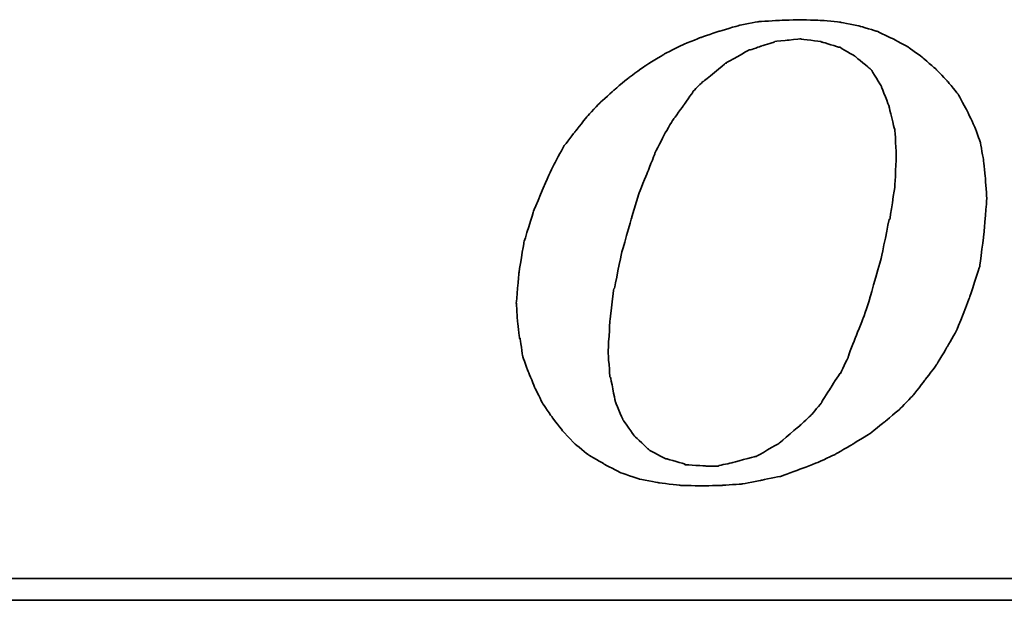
# Model space of a CAD drawing. Header units: millimetres. Extents: x 345 to 652, y 381 to 498.
# Tile 33 of 51: x 582.12 to 586.15, y 415.75 to 418.13. Entities that reach past the tile are written whole.
import ezdxf

# ---------------------------------------------------------------- set-up
doc = ezdxf.new("R2010")
doc.units = ezdxf.units.MM
doc.header["$LTSCALE"] = 0.15
doc.layers.add('DIM', color=4, linetype='CONTINUOUS')
doc.layers.add('layer 1', color=7, linetype='CONTINUOUS')

# ---------------------------------------------------------------- blocks, each defined once
blk = doc.blocks.new('TBI MOTION logo(完整正式版)')
at = {"layer": 'layer 1', "color": 22, "lineweight": 35}
for points, knots in [([(-11.34375, -6.98375), (-11.34375, -6.98375), (-10.91375, -7.43875), (-10.91375, -7.43875), (-10.91375, -7.43875), (-10.91375, -7.43875), (-10.38625, -7.87125), (-10.38625, -7.87125), (-10.38625, -7.87125), (-10.38625, -7.87125), (-9.81125, -8.20375), (-9.81125, -8.20375), (-9.81125, -8.20375), (-9.81125, -8.20375), (-9.21125, -8.51875), (-9.21125, -8.51875), (-9.21125, -8.51875), (-9.21125, -8.51875), (-8.51625, -8.75875), (-8.51625, -8.75875), (-8.51625, -8.75875), (-8.51625, -8.75875), (-7.77125, -8.90375), (-7.77125, -8.90375), (-7.77125, -8.90375), (-7.77125, -8.90375), (-6.97875, -8.99875), (-6.97875, -8.99875), (-6.97875, -8.99875), (-6.97875, -8.99875), (-6.14125, -9.02375), (-6.14125, -9.02375), (-6.14125, -9.02375), (-6.14125, -9.02375), (-5.37125, -8.99875), (-5.37125, -8.99875), (-5.37125, -8.99875), (-5.37125, -8.99875), (-4.65375, -8.94875), (-4.65375, -8.94875), (-4.65375, -8.94875), (-4.65375, -8.94875), (-3.93375, -8.80625), (-3.93375, -8.80625), (-3.93375, -8.80625), (-3.93375, -8.80625), (-3.21375, -8.66375), (-3.21375, -8.66375), (-3.21375, -8.66375), (-3.21375, -8.66375), (-2.49375, -8.39875), (-2.49375, -8.39875), (-2.49375, -8.39875), (-2.49375, -8.39875), (-1.79875, -8.13375), (-1.79875, -8.13375), (-1.79875, -8.13375), (-1.79875, -8.13375), (-1.17375, -7.84375), (-1.17375, -7.84375), (-1.17375, -7.84375), (-1.17375, -7.84375), (-0.52375, -7.46375), (-0.52375, -7.46375), (-0.52375, -7.46375), (-0.52375, -7.46375), (0.10124, -7.07875), (0.10124, -7.07875), (0.10124, -7.07875), (0.10124, -7.07875), (0.67625, -6.62375), (0.67625, -6.62375), (0.67625, -6.62375), (0.67625, -6.62375), (1.24874, -6.14375), (1.24874, -6.14375), (1.24874, -6.14375), (1.24874, -6.14375), (1.72874, -5.64125), (1.72874, -5.64125), (1.72874, -5.64125), (1.72874, -5.64125), (2.18624, -5.06375), (2.18624, -5.06375), (2.18624, -5.06375), (2.18624, -5.06375), (2.61625, -4.48874), (2.61625, -4.48874), (2.61625, -4.48874), (2.61625, -4.48874), (3.00125, -3.83874), (3.00125, -3.83874), (3.00125, -3.83874), (3.00125, -3.83874), (3.36124, -3.21374), (3.36124, -3.21374), (3.36124, -3.21374), (3.36124, -3.21374), (3.84374, -1.99125), (3.84374, -1.99125), (3.84374, -1.99125), (3.84374, -1.99125), (4.22625, -0.81875), (4.22625, -0.81875), (4.22625, -0.81875), (4.22625, -0.81875), (4.39125, 0.45624), (4.39125, 0.45624), (4.39125, 0.45624), (4.39125, 0.45624), (4.48874, 1.70124), (4.48874, 1.70124), (4.48874, 1.70124), (4.48874, 1.70124), (4.43874, 2.44625), (4.43874, 2.44625), (4.43874, 2.44625), (4.43874, 2.44625), (4.36874, 3.14125), (4.36874, 3.14125), (4.36874, 3.14125), (4.36874, 3.14125), (4.25125, 3.81125), (4.25125, 3.81125), (4.25125, 3.81125), (4.25125, 3.81125), (4.03124, 4.41125), (4.03124, 4.41125), (4.03124, 4.41125), (4.03124, 4.41125), (3.74374, 5.01125), (3.74374, 5.01125), (3.74374, 5.01125), (3.74374, 5.01125), (3.43124, 5.58875), (3.43124, 5.58875), (3.43124, 5.58875), (3.43124, 5.58875), (3.02625, 6.09125), (3.02625, 6.09125), (3.02625, 6.09125), (3.02625, 6.09125), (2.59374, 6.54875), (2.59374, 6.54875), (2.59374, 6.54875), (2.59374, 6.54875), (2.09124, 6.98125), (2.09124, 6.98125), (2.09124, 6.98125), (2.09124, 6.98125), (1.56124, 7.36625), (1.56124, 7.36625), (1.56124, 7.36625), (1.56124, 7.36625), (0.98624, 7.67625), (0.98624, 7.67625), (0.98624, 7.67625), (0.98624, 7.67625), (0.38624, 7.96375), (0.38624, 7.96375), (0.38624, 7.96375), (0.38624, 7.96375), (-0.25875, 8.15625), (-0.25875, 8.15625), (-0.25875, 8.15625), (-0.25875, 8.15625), (-0.98125, 8.30125), (-0.98125, 8.30125), (-0.98125, 8.30125), (-0.98125, 8.30125), (-1.70124, 8.37125), (-1.70124, 8.37125), (-1.70124, 8.37125), (-1.70124, 8.37125), (-2.49375, 8.39624), (-2.49375, 8.39624), (-2.49375, 8.39624), (-2.49375, 8.39624), (-3.28625, 8.37125), (-3.28625, 8.37125), (-3.28625, 8.37125), (-3.28625, 8.37125), (-4.05125, 8.32125), (-4.05125, 8.32125), (-4.05125, 8.32125), (-4.05125, 8.32125), (-4.77375, 8.18125), (-4.77375, 8.18125), (-4.77375, 8.18125), (-4.77375, 8.18125), (-5.51625, 7.96375), (-5.51625, 7.96375), (-5.51625, 7.96375), (-5.51625, 7.96375), (-6.21125, 7.72625), (-6.21125, 7.72625), (-6.21125, 7.72625), (-6.21125, 7.72625), (-6.92875, 7.43625), (-6.92875, 7.43625), (-6.92875, 7.43625), (-6.92875, 7.43625), (-7.57875, 7.10125), (-7.57875, 7.10125), (-7.57875, 7.10125), (-7.57875, 7.10125), (-8.24875, 6.69125), (-8.24875, 6.69125), (-8.24875, 6.69125), (-8.24875, 6.69125), (-8.84875, 6.26125), (-8.84875, 6.26125), (-8.84875, 6.26125), (-8.84875, 6.26125), (-9.42625, 5.78125), (-9.42625, 5.78125), (-9.42625, 5.78125), (-9.42625, 5.78125), (-9.95375, 5.30125), (-9.95375, 5.30125), (-9.95375, 5.30125), (-9.95375, 5.30125), (-10.43375, 4.79624), (-10.43375, 4.79624), (-10.43375, 4.79624), (-10.43375, 4.79624), (-10.88875, 4.22125), (-10.88875, 4.22125), (-10.88875, 4.22125), (-10.88875, 4.22125), (-11.29875, 3.69375), (-11.29875, 3.69375), (-11.29875, 3.69375), (-11.29875, 3.69375), (-11.63375, 3.09125), (-11.63375, 3.09125), (-11.63375, 3.09125), (-11.63375, 3.09125), (-11.91875, 2.49625), (-11.91875, 2.49625), (-11.91875, 2.49625), (-11.91875, 2.49625), (-12.44875, 1.24625), (-12.44875, 1.24625), (-12.44875, 1.24625), (-12.44875, 1.24625), (-12.80875, 0.06874), (-12.80875, 0.06874), (-12.80875, 0.06874), (-12.80875, 0.06874), (-12.99875, -1.07875), (-12.99875, -1.07875), (-12.99875, -1.07875), (-12.99875, -1.07875), (-13.09375, -2.18375), (-13.09375, -2.18375), (-13.09375, -2.18375), (-13.09375, -2.18375), (-13.04875, -2.85375), (-13.04875, -2.85375), (-13.04875, -2.85375), (-13.04875, -2.85375), (-12.97375, -3.50375), (-12.97375, -3.50375), (-12.97375, -3.50375), (-12.97375, -3.50375), (-12.95375, -3.50375), (-12.95375, -3.50375), (-12.95375, -3.50375), (-12.95375, -3.50375), (-12.85375, -4.17375), (-12.85375, -4.17375), (-12.85375, -4.17375), (-12.85375, -4.17375), (-12.63875, -4.77624), (-12.63875, -4.77624), (-12.63875, -4.77624), (-12.63875, -4.77624), (-12.39875, -5.35125), (-12.39875, -5.35125), (-12.39875, -5.35125), (-12.39875, -5.35125), (-12.11375, -5.92875), (-12.11375, -5.92875), (-12.11375, -5.92875), (-12.11375, -5.92875), (-11.75375, -6.45375), (-11.75375, -6.45375), (-11.75375, -6.45375), (-11.75375, -6.45375), (-11.34375, -6.98375), (-11.34375, -6.98375)], [0, 0, 0, 0, 0.01369863, 0.01369863, 0.01369863, 0.01369864, 0.02739726, 0.02739726, 0.02739726, 0.02739727, 0.04109589, 0.04109589, 0.04109589, 0.0410959, 0.05479452, 0.05479452, 0.05479452, 0.05479453, 0.06849315, 0.06849315, 0.06849315, 0.06849316, 0.08219178, 0.08219178, 0.08219178, 0.08219179, 0.09589041, 0.09589041, 0.09589041, 0.09589042, 0.10958904, 0.10958904, 0.10958904, 0.10958905, 0.12328767, 0.12328767, 0.12328767, 0.12328768, 0.1369863, 0.1369863, 0.1369863, 0.13698631, 0.15068493, 0.15068493, 0.15068493, 0.15068494, 0.16438356, 0.16438356, 0.16438356, 0.16438357, 0.17808219, 0.17808219, 0.17808219, 0.1780822, 0.19178082, 0.19178082, 0.19178082, 0.19178083, 0.20547945, 0.20547945, 0.20547945, 0.20547946, 0.21917808, 0.21917808, 0.21917808, 0.21917809, 0.23287671, 0.23287671, 0.23287671, 0.23287672, 0.24657534, 0.24657534, 0.24657534, 0.24657535, 0.26027397, 0.26027397, 0.26027397, 0.26027398, 0.2739726, 0.2739726, 0.2739726, 0.27397261, 0.28767123, 0.28767123, 0.28767123, 0.28767124, 0.30136986, 0.30136986, 0.30136986, 0.30136987, 0.31506849, 0.31506849, 0.31506849, 0.3150685, 0.32876712, 0.32876712, 0.32876712, 0.32876713, 0.34246575, 0.34246575, 0.34246575, 0.34246576, 0.35616438, 0.35616438, 0.35616438, 0.35616439, 0.36986301, 0.36986301, 0.36986301, 0.36986302, 0.38356164, 0.38356164, 0.38356164, 0.38356165, 0.39726027, 0.39726027, 0.39726027, 0.39726028, 0.4109589, 0.4109589, 0.4109589, 0.41095891, 0.42465753, 0.42465753, 0.42465753, 0.42465754, 0.43835616, 0.43835616, 0.43835616, 0.43835617, 0.45205479, 0.45205479, 0.45205479, 0.4520548, 0.46575342, 0.46575342, 0.46575342, 0.46575343, 0.47945205, 0.47945205, 0.47945205, 0.47945206, 0.49315068, 0.49315068, 0.49315068, 0.49315069, 0.50684932, 0.50684932, 0.50684932, 0.50684933, 0.52054795, 0.52054795, 0.52054795, 0.52054796, 0.53424658, 0.53424658, 0.53424658, 0.53424659, 0.54794521, 0.54794521, 0.54794521, 0.54794522, 0.56164384, 0.56164384, 0.56164384, 0.56164385, 0.57534247, 0.57534247, 0.57534247, 0.57534248, 0.5890411, 0.5890411, 0.5890411, 0.58904111, 0.60273973, 0.60273973, 0.60273973, 0.60273974, 0.61643836, 0.61643836, 0.61643836, 0.61643837, 0.63013699, 0.63013699, 0.63013699, 0.630137, 0.64383562, 0.64383562, 0.64383562, 0.64383563, 0.65753425, 0.65753425, 0.65753425, 0.65753426, 0.67123288, 0.67123288, 0.67123288, 0.67123289, 0.68493151, 0.68493151, 0.68493151, 0.68493152, 0.69863014, 0.69863014, 0.69863014, 0.69863015, 0.71232877, 0.71232877, 0.71232877, 0.71232878, 0.7260274, 0.7260274, 0.7260274, 0.72602741, 0.73972603, 0.73972603, 0.73972603, 0.73972604, 0.75342466, 0.75342466, 0.75342466, 0.75342467, 0.76712329, 0.76712329, 0.76712329, 0.7671233, 0.78082192, 0.78082192, 0.78082192, 0.78082193, 0.79452055, 0.79452055, 0.79452055, 0.79452056, 0.80821918, 0.80821918, 0.80821918, 0.80821919, 0.82191781, 0.82191781, 0.82191781, 0.82191782, 0.83561644, 0.83561644, 0.83561644, 0.83561645, 0.84931507, 0.84931507, 0.84931507, 0.84931508, 0.8630137, 0.8630137, 0.8630137, 0.86301371, 0.87671233, 0.87671233, 0.87671233, 0.87671234, 0.89041096, 0.89041096, 0.89041096, 0.89041097, 0.90410959, 0.90410959, 0.90410959, 0.9041096, 0.91780822, 0.91780822, 0.91780822, 0.91780823, 0.93150685, 0.93150685, 0.93150685, 0.93150686, 0.94520548, 0.94520548, 0.94520548, 0.94520549, 0.95890411, 0.95890411, 0.95890411, 0.95890412, 0.97260274, 0.97260274, 0.97260274, 0.97260275, 0.98630137, 0.98630137, 0.98630137, 0.98630138, 1, 1, 1, 1]), ([(-8.77875, 1.03124), (-8.77875, 1.03124), (-8.51625, 1.89625), (-8.51625, 1.89625), (-8.51625, 1.89625), (-8.51625, 1.89625), (-8.20375, 2.66375), (-8.20375, 2.66375), (-8.20375, 2.66375), (-8.20375, 2.66375), (-7.91625, 3.38125), (-7.91625, 3.38125), (-7.91625, 3.38125), (-7.91625, 3.38125), (-7.91625, 3.40624), (-7.91625, 3.40624), (-7.91625, 3.40624), (-7.91625, 3.40624), (-7.57875, 4.07624), (-7.57875, 4.07624), (-7.57875, 4.07624), (-7.57875, 4.07624), (-7.24375, 4.65125), (-7.24375, 4.65125), (-7.24375, 4.65125), (-7.24375, 4.65125), (-7.21875, 4.65125), (-7.21875, 4.65125), (-7.21875, 4.65125), (-7.21875, 4.65125), (-7.21875, 4.67624), (-7.21875, 4.67624), (-7.21875, 4.67624), (-7.21875, 4.67624), (-6.83625, 5.20375), (-6.83625, 5.20375), (-6.83625, 5.20375), (-6.83625, 5.20375), (-6.49875, 5.68625), (-6.49875, 5.68625), (-6.49875, 5.68625), (-6.49875, 5.68625), (-6.49875, 5.70625), (-6.49875, 5.70625), (-6.49875, 5.70625), (-6.49875, 5.70625), (-6.11625, 6.09125), (-6.11625, 6.09125), (-6.11625, 6.09125), (-6.11625, 6.09125), (-6.09125, 6.09125), (-6.09125, 6.09125), (-6.09125, 6.09125), (-6.09125, 6.09125), (-5.27375, 6.76625), (-5.27375, 6.76625), (-5.27375, 6.76625), (-5.27375, 6.76625), (-5.24875, 6.76625), (-5.24875, 6.76625), (-5.24875, 6.76625), (-5.24875, 6.76625), (-5.24875, 6.78625), (-5.24875, 6.78625), (-5.24875, 6.78625), (-5.24875, 6.78625), (-4.38875, 7.26624), (-4.38875, 7.26624), (-4.38875, 7.26624), (-4.38875, 7.26624), (-4.36125, 7.26624), (-4.36125, 7.26624), (-4.36125, 7.26624), (-4.36125, 7.26624), (-3.93375, 7.41125), (-3.93375, 7.41125), (-3.93375, 7.41125), (-3.93375, 7.41125), (-3.47375, 7.55625), (-3.47375, 7.55625), (-3.47375, 7.55625), (-3.47375, 7.55625), (-3.45375, 7.55625), (-3.45375, 7.55625), (-3.45375, 7.55625), (-3.45375, 7.55625), (-3.42875, 7.58124), (-3.42875, 7.58124), (-3.42875, 7.58124), (-3.42875, 7.58124), (-2.97375, 7.62625), (-2.97375, 7.62625), (-2.97375, 7.62625), (-2.97375, 7.62625), (-2.49375, 7.67625), (-2.49375, 7.67625), (-2.49375, 7.67625), (-2.49375, 7.67625), (-2.46875, 7.67625), (-2.46875, 7.67625), (-2.46875, 7.67625), (-2.46875, 7.67625), (-1.70124, 7.58124), (-1.70124, 7.58124), (-1.70124, 7.58124), (-1.70124, 7.58124), (-1.67875, 7.55625), (-1.67875, 7.55625), (-1.67875, 7.55625), (-1.67875, 7.55625), (-1.65375, 7.55625), (-1.65375, 7.55625), (-1.65375, 7.55625), (-1.65375, 7.55625), (-1.03125, 7.36625), (-1.03125, 7.36625), (-1.03125, 7.36625), (-1.03125, 7.36625), (-1.00625, 7.36625), (-1.00625, 7.36625), (-1.00625, 7.36625), (-1.00625, 7.36625), (-0.43124, 7.02624), (-0.43124, 7.02624), (-0.43124, 7.02624), (-0.43124, 7.02624), (-0.40625, 7.00624), (-0.40625, 7.00624), (-0.40625, 7.00624), (-0.40625, 7.00624), (0.12124, 6.57124), (0.12124, 6.57124), (0.12124, 6.57124), (0.12124, 6.57124), (0.14624, 6.54875), (0.14624, 6.54875), (0.14624, 6.54875), (0.14624, 6.54875), (0.17124, 6.52375), (0.17124, 6.52375), (0.17124, 6.52375), (0.17124, 6.52375), (0.55625, 5.89875), (0.55625, 5.89875), (0.55625, 5.89875), (0.55625, 5.89875), (0.55625, 5.87625), (0.55625, 5.87625), (0.55625, 5.87625), (0.55625, 5.87625), (0.84124, 5.15625), (0.84124, 5.15625), (0.84124, 5.15625), (0.84124, 5.15625), (0.84124, 5.13125), (0.84124, 5.13125), (0.84124, 5.13125), (0.84124, 5.13125), (1.03624, 4.31875), (1.03624, 4.31875), (1.03624, 4.31875), (1.03624, 4.31875), (1.05624, 4.31875), (1.05624, 4.31875), (1.05624, 4.31875), (1.05624, 4.31875), (1.05624, 4.29125), (1.05624, 4.29125), (1.05624, 4.29125), (1.05624, 4.29125), (1.10625, 3.33125), (1.10625, 3.33125), (1.10625, 3.33125), (1.10625, 3.33125), (1.10625, 3.30875), (1.10625, 3.30875), (1.10625, 3.30875), (1.10625, 3.30875), (1.05624, 2.20624), (1.05624, 2.20624), (1.05624, 2.20624), (1.05624, 2.20624), (1.05624, 2.18124), (1.05624, 2.18124), (1.05624, 2.18124), (1.05624, 2.18124), (0.86624, 0.93624), (0.86624, 0.93624), (0.86624, 0.93624), (0.86624, 0.93624), (0.84124, 0.93624), (0.84124, 0.93624), (0.84124, 0.93624), (0.84124, 0.93624), (0.55625, -0.45874), (0.55625, -0.45874), (0.55625, -0.45874), (0.55625, -0.45874), (0.12124, -1.99125), (0.12124, -1.99125), (0.12124, -1.99125), (0.12124, -1.99125), (0.12124, -2.01874), (0.12124, -2.01874), (0.12124, -2.01874), (0.12124, -2.01874), (-0.13874, -2.78375), (-0.13874, -2.78375), (-0.13874, -2.78375), (-0.13874, -2.78375), (-0.43124, -3.50375), (-0.43124, -3.50375), (-0.43124, -3.50375), (-0.43124, -3.50375), (-0.69375, -4.19875), (-0.69375, -4.19875), (-0.69375, -4.19875), (-0.69375, -4.19875), (-0.69375, -4.22375), (-0.69375, -4.22375), (-0.69375, -4.22375), (-0.69375, -4.22375), (-0.98125, -4.82374), (-0.98125, -4.82374), (-0.98125, -4.82374), (-0.98125, -4.82374), (-1.00625, -4.82374), (-1.00625, -4.82374), (-1.00625, -4.82374), (-1.00625, -4.82374), (-1.33875, -5.35125), (-1.33875, -5.35125), (-1.33875, -5.35125), (-1.33875, -5.35125), (-1.67875, -5.87875), (-1.67875, -5.87875), (-1.67875, -5.87875), (-1.67875, -5.87875), (-1.67875, -5.90375), (-1.67875, -5.90375), (-1.67875, -5.90375), (-1.67875, -5.90375), (-2.05875, -6.35875), (-2.05875, -6.35875), (-2.05875, -6.35875), (-2.05875, -6.35875), (-2.08375, -6.38375), (-2.08375, -6.38375), (-2.08375, -6.38375), (-2.08375, -6.38375), (-2.46875, -6.74375), (-2.46875, -6.74375), (-2.46875, -6.74375), (-2.46875, -6.74375), (-3.25875, -7.41625), (-3.25875, -7.41625), (-3.25875, -7.41625), (-3.25875, -7.41625), (-3.28625, -7.43875), (-3.28625, -7.43875), (-3.28625, -7.43875), (-3.28625, -7.43875), (-4.12375, -7.91875), (-4.12375, -7.91875), (-4.12375, -7.91875), (-4.12375, -7.91875), (-4.14875, -7.91875), (-4.14875, -7.91875), (-4.14875, -7.91875), (-4.14875, -7.91875), (-4.17125, -7.91875), (-4.17125, -7.91875), (-4.17125, -7.91875), (-4.17125, -7.91875), (-5.03375, -8.15875), (-5.03375, -8.15875), (-5.03375, -8.15875), (-5.03375, -8.15875), (-5.51625, -8.25625), (-5.51625, -8.25625), (-5.51625, -8.25625), (-5.51625, -8.25625), (-5.54125, -8.27875), (-5.54125, -8.27875), (-5.54125, -8.27875), (-5.54125, -8.27875), (-5.56375, -8.27875), (-5.56375, -8.27875), (-5.56375, -8.27875), (-5.56375, -8.27875), (-5.99625, -8.27875), (-5.99625, -8.27875), (-5.99625, -8.27875), (-5.99625, -8.27875), (-6.76375, -8.23125), (-6.76375, -8.23125), (-6.76375, -8.23125), (-6.76375, -8.23125), (-6.78875, -8.23125), (-6.78875, -8.23125), (-6.78875, -8.23125), (-6.78875, -8.23125), (-6.78875, -8.20375), (-6.78875, -8.20375), (-6.78875, -8.20375), (-6.78875, -8.20375), (-7.45875, -8.01375), (-7.45875, -8.01375), (-7.45875, -8.01375), (-7.45875, -8.01375), (-7.48375, -8.01375), (-7.48375, -8.01375), (-7.48375, -8.01375), (-7.48375, -8.01375), (-7.50875, -8.01375), (-7.50875, -8.01375), (-7.50875, -8.01375), (-7.50875, -8.01375), (-8.13125, -7.67875), (-8.13125, -7.67875), (-8.13125, -7.67875), (-8.13125, -7.67875), (-8.15625, -7.65375), (-8.15625, -7.65375), (-8.15625, -7.65375), (-8.15625, -7.65375), (-8.65875, -7.17375), (-8.65875, -7.17375), (-8.65875, -7.17375), (-8.65875, -7.17375), (-8.68375, -7.14875), (-8.68375, -7.14875), (-8.68375, -7.14875), (-8.68375, -7.14875), (-9.08875, -6.57375), (-9.08875, -6.57375), (-9.08875, -6.57375), (-9.08875, -6.57375), (-9.11375, -6.54875), (-9.11375, -6.54875), (-9.11375, -6.54875), (-9.11375, -6.54875), (-9.11375, -6.52875), (-9.11375, -6.52875), (-9.11375, -6.52875), (-9.11375, -6.52875), (-9.40375, -5.85375), (-9.40375, -5.85375), (-9.40375, -5.85375), (-9.40375, -5.85375), (-9.40375, -5.82875), (-9.40375, -5.82875), (-9.40375, -5.82875), (-9.40375, -5.82875), (-9.56875, -4.96875), (-9.56875, -4.96875), (-9.56875, -4.96875), (-9.56875, -4.96875), (-9.59375, -4.94375), (-9.59375, -4.94375), (-9.59375, -4.94375), (-9.59375, -4.94375), (-9.66375, -4.03375), (-9.66375, -4.03375), (-9.66375, -4.03375), (-9.66375, -4.03375), (-9.66375, -4.00875), (-9.66375, -4.00875), (-9.66375, -4.00875), (-9.66375, -4.00875), (-9.59375, -2.85375), (-9.59375, -2.85375), (-9.59375, -2.85375), (-9.59375, -2.85375), (-9.45125, -1.65875), (-9.45125, -1.65875), (-9.45125, -1.65875), (-9.45125, -1.65875), (-9.42625, -1.63375), (-9.42625, -1.63375), (-9.42625, -1.63375), (-9.42625, -1.63375), (-9.16125, -0.33875), (-9.16125, -0.33875), (-9.16125, -0.33875), (-9.16125, -0.33875), (-8.77875, 1.00624), (-8.77875, 1.00624), (-8.77875, 1.00624), (-8.77875, 1.00624), (-8.77875, 1.03124), (-8.77875, 1.03124)], [0, 0, 0, 0, 0.01020408, 0.01020408, 0.01020408, 0.01020409, 0.02040816, 0.02040816, 0.02040816, 0.02040817, 0.03061224, 0.03061224, 0.03061224, 0.03061225, 0.04081633, 0.04081633, 0.04081633, 0.04081634, 0.05102041, 0.05102041, 0.05102041, 0.05102042, 0.06122449, 0.06122449, 0.06122449, 0.0612245, 0.07142857, 0.07142857, 0.07142857, 0.07142858, 0.08163265, 0.08163265, 0.08163265, 0.08163266, 0.09183673, 0.09183673, 0.09183673, 0.09183674, 0.10204082, 0.10204082, 0.10204082, 0.10204083, 0.1122449, 0.1122449, 0.1122449, 0.11224491, 0.12244898, 0.12244898, 0.12244898, 0.12244899, 0.13265306, 0.13265306, 0.13265306, 0.13265307, 0.14285714, 0.14285714, 0.14285714, 0.14285715, 0.15306122, 0.15306122, 0.15306122, 0.15306123, 0.16326531, 0.16326531, 0.16326531, 0.16326532, 0.17346939, 0.17346939, 0.17346939, 0.1734694, 0.18367347, 0.18367347, 0.18367347, 0.18367348, 0.19387755, 0.19387755, 0.19387755, 0.19387756, 0.20408163, 0.20408163, 0.20408163, 0.20408164, 0.21428571, 0.21428571, 0.21428571, 0.21428572, 0.2244898, 0.2244898, 0.2244898, 0.22448981, 0.23469388, 0.23469388, 0.23469388, 0.23469389, 0.24489796, 0.24489796, 0.24489796, 0.24489797, 0.25510204, 0.25510204, 0.25510204, 0.25510205, 0.26530612, 0.26530612, 0.26530612, 0.26530613, 0.2755102, 0.2755102, 0.2755102, 0.27551021, 0.28571429, 0.28571429, 0.28571429, 0.2857143, 0.29591837, 0.29591837, 0.29591837, 0.29591838, 0.30612245, 0.30612245, 0.30612245, 0.30612246, 0.31632653, 0.31632653, 0.31632653, 0.31632654, 0.32653061, 0.32653061, 0.32653061, 0.32653062, 0.33673469, 0.33673469, 0.33673469, 0.3367347, 0.34693878, 0.34693878, 0.34693878, 0.34693879, 0.35714286, 0.35714286, 0.35714286, 0.35714287, 0.36734694, 0.36734694, 0.36734694, 0.36734695, 0.37755102, 0.37755102, 0.37755102, 0.37755103, 0.3877551, 0.3877551, 0.3877551, 0.38775511, 0.39795918, 0.39795918, 0.39795918, 0.39795919, 0.40816327, 0.40816327, 0.40816327, 0.40816328, 0.41836735, 0.41836735, 0.41836735, 0.41836736, 0.42857143, 0.42857143, 0.42857143, 0.42857144, 0.43877551, 0.43877551, 0.43877551, 0.43877552, 0.44897959, 0.44897959, 0.44897959, 0.4489796, 0.45918367, 0.45918367, 0.45918367, 0.45918368, 0.46938776, 0.46938776, 0.46938776, 0.46938777, 0.47959184, 0.47959184, 0.47959184, 0.47959185, 0.48979592, 0.48979592, 0.48979592, 0.48979593, 0.5, 0.5, 0.5, 0.50000001, 0.51020408, 0.51020408, 0.51020408, 0.51020409, 0.52040816, 0.52040816, 0.52040816, 0.52040817, 0.53061224, 0.53061224, 0.53061224, 0.53061225, 0.54081633, 0.54081633, 0.54081633, 0.54081634, 0.55102041, 0.55102041, 0.55102041, 0.55102042, 0.56122449, 0.56122449, 0.56122449, 0.5612245, 0.57142857, 0.57142857, 0.57142857, 0.57142858, 0.58163265, 0.58163265, 0.58163265, 0.58163266, 0.59183673, 0.59183673, 0.59183673, 0.59183674, 0.60204082, 0.60204082, 0.60204082, 0.60204083, 0.6122449, 0.6122449, 0.6122449, 0.61224491, 0.62244898, 0.62244898, 0.62244898, 0.62244899, 0.63265306, 0.63265306, 0.63265306, 0.63265307, 0.64285714, 0.64285714, 0.64285714, 0.64285715, 0.65306122, 0.65306122, 0.65306122, 0.65306123, 0.66326531, 0.66326531, 0.66326531, 0.66326532, 0.67346939, 0.67346939, 0.67346939, 0.6734694, 0.68367347, 0.68367347, 0.68367347, 0.68367348, 0.69387755, 0.69387755, 0.69387755, 0.69387756, 0.70408163, 0.70408163, 0.70408163, 0.70408164, 0.71428571, 0.71428571, 0.71428571, 0.71428572, 0.7244898, 0.7244898, 0.7244898, 0.72448981, 0.73469388, 0.73469388, 0.73469388, 0.73469389, 0.74489796, 0.74489796, 0.74489796, 0.74489797, 0.75510204, 0.75510204, 0.75510204, 0.75510205, 0.76530612, 0.76530612, 0.76530612, 0.76530613, 0.7755102, 0.7755102, 0.7755102, 0.77551021, 0.78571429, 0.78571429, 0.78571429, 0.7857143, 0.79591837, 0.79591837, 0.79591837, 0.79591838, 0.80612245, 0.80612245, 0.80612245, 0.80612246, 0.81632653, 0.81632653, 0.81632653, 0.81632654, 0.82653061, 0.82653061, 0.82653061, 0.82653062, 0.83673469, 0.83673469, 0.83673469, 0.8367347, 0.84693878, 0.84693878, 0.84693878, 0.84693879, 0.85714286, 0.85714286, 0.85714286, 0.85714287, 0.86734694, 0.86734694, 0.86734694, 0.86734695, 0.87755102, 0.87755102, 0.87755102, 0.87755103, 0.8877551, 0.8877551, 0.8877551, 0.88775511, 0.89795918, 0.89795918, 0.89795918, 0.89795919, 0.90816327, 0.90816327, 0.90816327, 0.90816328, 0.91836735, 0.91836735, 0.91836735, 0.91836736, 0.92857143, 0.92857143, 0.92857143, 0.92857144, 0.93877551, 0.93877551, 0.93877551, 0.93877552, 0.94897959, 0.94897959, 0.94897959, 0.9489796, 0.95918367, 0.95918367, 0.95918367, 0.95918368, 0.96938776, 0.96938776, 0.96938776, 0.96938777, 0.97959184, 0.97959184, 0.97959184, 0.97959185, 0.98979592, 0.98979592, 0.98979592, 0.98979593, 1, 1, 1, 1]), ([(75.90875, -9.47875), (75.90875, -9.47875), (75.90875, -12.28625), (75.90875, -12.28625), (75.90875, -12.28625), (75.90875, -12.28625), (75.90875, -12.47875), (75.90875, -12.47875), (75.90875, -12.47875), (75.90875, -12.47875), (75.71625, -12.47875), (75.71625, -12.47875), (75.71625, -12.47875), (75.71625, -12.47875), (-88.32875, -12.47875), (-88.32875, -12.47875), (-88.32875, -12.47875), (-88.32875, -12.47875), (-88.32875, -13.29375), (-88.32875, -13.29375), (-88.32875, -13.29375), (-88.32875, -13.29375), (82.89125, -13.29375), (82.89125, -13.29375), (82.89125, -13.29375), (82.89125, -13.29375), (75.90875, -9.47875), (75.90875, -9.47875)], [0, 0, 0, 0, 0.14285714, 0.14285714, 0.14285714, 0.14285715, 0.28571429, 0.28571429, 0.28571429, 0.2857143, 0.42857143, 0.42857143, 0.42857143, 0.42857144, 0.57142857, 0.57142857, 0.57142857, 0.57142858, 0.71428571, 0.71428571, 0.71428571, 0.71428572, 0.85714286, 0.85714286, 0.85714286, 0.85714287, 1, 1, 1, 1])]:
    blk.add_open_spline(points, degree=3, knots=knots, dxfattribs=at)

msp = doc.modelspace()

# ---------------------------------------------------------------- block references
at = {"layer": 'DIM', "color": 7, "xscale": 0.1094605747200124, "yscale": 0.1094605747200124, "zscale": 0.1094605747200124}
msp.add_blockref('TBI MOTION logo(完整正式版)', (585.5857, 417.2078), dxfattribs=at)

doc.saveas('drawing.dxf')
